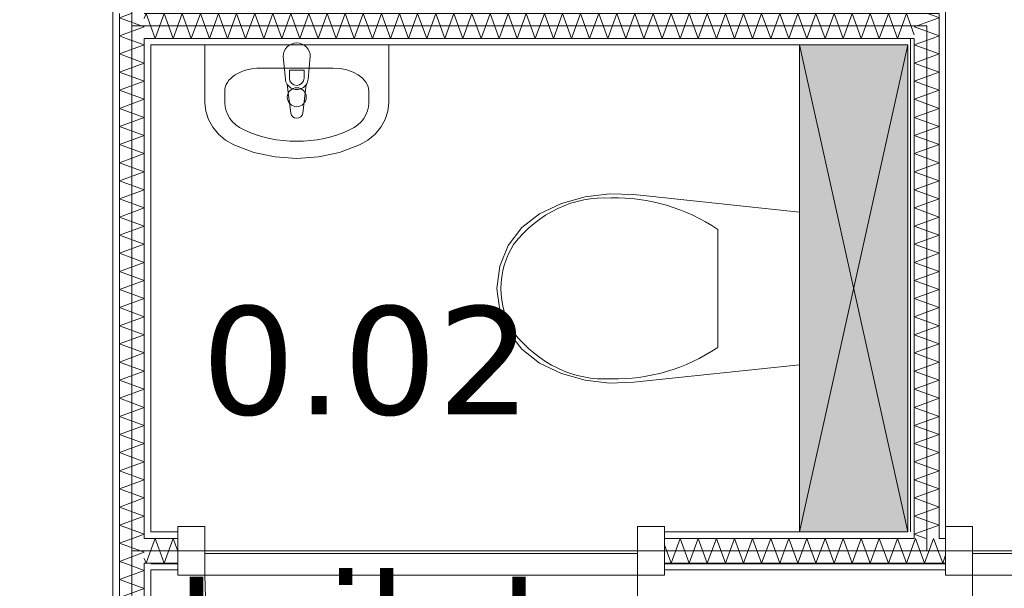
# Model space of a CAD drawing. Header units: millimetres. Extents: x -14925 to 266687, y -3550 to 35834.
# Tile 238 of 256: x 143326 to 145147, y 15655 to 16706. Entities that reach past the tile are written whole.
import ezdxf
from ezdxf.enums import TextEntityAlignment as Align

# ---------------------------------------------------------------- set-up
doc = ezdxf.new("R2010")
doc.units = ezdxf.units.MM
doc.header["$MEASUREMENT"] = 0
for name, color, linetype in [('New_22 C Binnenwanden', 7, 'Continuous'), ('New_22 C Binnenwanden Deuren', 7, 'Continuous'), ('New_22 C Binnenwanden Doorsnede-arcering', 7, 'Continuous'), ('New_22 C Binnenwanden Laagscheidingslijnen', 7, 'Continuous'), ('New_74 Sanitair', 7, 'Continuous'), ('New_74 Sanitair 2D arcering', 7, 'Continuous'), ('New_Z Gebruiksopp', 7, 'Continuous'), ('New_Z Gebruiksopp Zone omranding', 7, 'Continuous'), ('New_Z Gebruiksopp Zone tekst', 7, 'Continuous')]:
    doc.layers.add(name, color=color, linetype=linetype)
doc.styles.add('GENERATED_STYLE_1', font='verdana.ttf')
doc.styles.add('GENERATED_STYLE_2', font='verdana.ttf')
pattern_1 = [(180, (120873.91, 0), (0, 100), [])]
pattern_2 = [(90, (120873.91, 0), (-100, 0), [])]
pattern_3 = [(0, (120873.91, 0), (0, 100), [])]
pattern_4 = [(270, (120873.91, 0), (100, 0), [])]

# ---------------------------------------------------------------- blocks, each defined once
blk = doc.blocks.new('toilet_0.02_126_1', base_point=(143967.7, 16309))
at = {"layer": 'New_Z Gebruiksopp Zone tekst', "color": 2, "lineweight": 0}
for tag, style, p in [('DUMMY_941', 'GENERATED_STYLE_1', (143967.7, 16246.9)), ('DUMMY_942', 'GENERATED_STYLE_2', (143967.7, 15749.7))]:
    blk.add_attdef(tag, text='', height=200, dxfattribs=dict(at, style=style)).set_placement(p, align=Align.TOP_LEFT)
for tag, style, p in [('ROOM_NUMBER', 'GENERATED_STYLE_1', (143967.7, 16176.2)), ('ROOM_NAME', 'GENERATED_STYLE_2', (143967.7, 15683.8))]:
    blk.add_attdef(tag, text='', height=200, dxfattribs=dict(at, style=style)).set_placement(p, align=Align.TOP_CENTER)
blk = doc.blocks.new('Inbouwreservoir 26 KM[133]_1', base_point=(144968.9, 16659))
at = {"layer": 'New_74 Sanitair 2D arcering', "linetype": 'Continuous', "lineweight": 0, "true_color": 0xffffff}
blk.add_hatch(color=7, dxfattribs=at).paths.add_polyline_path([(144968.9, 16659), (144768.9, 16659), (144768.9, 15759), (144968.9, 15759)])
at = {"layer": 'New_74 Sanitair', "color": 7, "linetype": 'Continuous', "lineweight": 0}
for p, q in [((144968.9, 16659), (144768.9, 15759)), ((144768.9, 16659), (144968.9, 15759))]:
    blk.add_line(p, q, dxfattribs=at)
at = {"layer": 'New_74 Sanitair', "color": 7, "linetype": 'Continuous', "lineweight": 0, "flags": 128}
blk.add_lwpolyline([(144968.9, 16659), (144968.9, 15759), (144768.9, 15759), (144768.9, 16659)], close=True, dxfattribs=at)
blk = doc.blocks.new('Toilet 26[134]_1', base_point=(144768.9, 16209))
at = {"layer": 'New_74 Sanitair', "color": 7, "linetype": 'Continuous', "lineweight": 0}
for p, q in [((144617.5, 16317.9), (144617.5, 16209)), ((144617.5, 16209), (144617.5, 16100.1))]:
    blk.add_line(p, q, dxfattribs=at)
at = {"layer": 'New_74 Sanitair', "color": 7, "linetype": 'Continuous', "lineweight": 0, "flags": 128}
blk.add_lwpolyline([(144372.2, 16039.6), (144328.6, 16052), (144287.6, 16071), (144255, 16096.6), (144230.1, 16129.6), (144214.3, 16168), (144208.9, 16209), (144214.3, 16250), (144230.1, 16288.4), (144255, 16321.4), (144287.6, 16347), (144328.6, 16366), (144372.2, 16378.4), (144417.1, 16383.9), (144462.3, 16382.3), (144768.9, 16350), (144768.9, 16068), (144462.3, 16035.7), (144417.1, 16034.1)], close=True, dxfattribs=at)
at = {"layer": 'New_74 Sanitair', "color": 7, "linetype": 'Continuous', "lineweight": 0}
for centre, major_axis, start_param, end_param in [((144408.1, 16119.5), (0, 256.9), 6.227458, 7.128046), ((144429.5, 15950.9), (0, 425.3), 5.753783, 6.306803), ((144337.7, 16208.2), (0, 138.5), 0.938292, 1.564935), ((144337.7, 16209.8), (0, 138.5), 1.576657, 2.203301), ((144408.1, 16298.5), (0, 256.9), 2.296735, 3.197324), ((144429.5, 16467.1), (0, 425.3), 3.117977, 3.670997)]:
    blk.add_ellipse(centre, major_axis=major_axis, ratio=0.875546, start_param=start_param, end_param=end_param, dxfattribs=at)
blk = doc.blocks.new('Wasbak 26[135]_1', base_point=(143838.9, 16659))
at = {"layer": 'New_74 Sanitair', "color": 7, "linetype": 'Continuous', "lineweight": 0}
for p, q in [((143906.2, 16615.9), (143771.6, 16615.9)), ((143825.3, 16597.7), (143825.3, 16612.5)), ((143825.3, 16612.5), (143852.5, 16612.5)), ((143852.5, 16612.5), (143852.5, 16597.7)), ((143705.9, 16573.5), (143705.9, 16552.1)), ((143972, 16573.5), (143972, 16552.1))]:
    blk.add_line(p, q, dxfattribs=at)
at = {"layer": 'New_74 Sanitair', "color": 7, "linetype": 'Continuous', "lineweight": 0, "flags": 128}
blk.add_lwpolyline([(143813.9, 16637.5), (143817.9, 16595.5, 0.12102), (143821.2, 16586), (143827.8, 16533.1, 0.882566), (143850, 16533.1), (143856.6, 16586, 0.12102), (143859.9, 16595.5), (143863.9, 16637.5, 1)], format="xyb", close=True, dxfattribs=at)
blk.add_lwpolyline([(143668.9, 16659), (143668.9, 16552.1), (143670.5, 16536.4), (143675.4, 16521.1), (143683.4, 16506.9), (143694.1, 16494.1), (143707.4, 16483.1), (143722.6, 16474.4), (143759.6, 16460.4), (143798.7, 16451.9), (143838.9, 16449), (143879.1, 16451.9), (143918.2, 16460.4), (143955.2, 16474.4), (143970.5, 16483.1), (143983.7, 16494.1), (143994.5, 16506.9), (144002.4, 16521.1), (144007.3, 16536.4), (144008.9, 16552.1), (144008.9, 16659)], close=True, dxfattribs=at)
at = {"layer": 'New_74 Sanitair', "color": 7, "linetype": 'Continuous', "lineweight": 0}
blk.add_circle((143838.9, 16562.3), 17.5, dxfattribs=at)
for centre, radius, start, end in [((143838.9, 16597.7), 13.6, 180, 0), ((143838.9, 16597.4), 21.1, 212.771, 327.229)]:
    blk.add_arc(centre, radius, start, end, dxfattribs=at)
for centre, major_axis, ratio, start_param, end_param in [((143771.6, 16573.5), (65.8, 0), 0.645355, 1.570796, 3.141593), ((143906.2, 16573.5), (65.8, 0), 0.645355, 0, 1.570796), ((143771.6, 16552.1), (65.7, 0), 0.860963, 3.141593, 4.215414), ((143906.3, 16552.1), (65.7, 0), 0.860963, 5.209364, 6.283185), ((143838.9, 16659), (207, 0), 0.860963, 4.215414, 5.209364)]:
    blk.add_ellipse(centre, major_axis=major_axis, ratio=ratio, start_param=start_param, end_param=end_param, dxfattribs=at)
blk = doc.blocks.new('*X3046', base_point=(120873.9, 0))
at = {"layer": 'New_22 C Binnenwanden Doorsnede-arcering', "color": 7, "linetype": 'Continuous', "lineweight": 0}
for p in [(143568.9, 15725), (143556.9, 15710)]:
    blk.add_line(p, (143560.2, 15701), dxfattribs=at)
blk = doc.blocks.new('*X3047', base_point=(120873.9, 0))
at = {"layer": 'New_22 C Binnenwanden Doorsnede-arcering', "color": 7, "linetype": 'Continuous', "lineweight": 0}
for p in [(145026.9, 15719.2), (145038.9, 15715.8)]:
    blk.add_line(p, (145033.5, 15701), dxfattribs=at)
blk = doc.blocks.new('*X3049', base_point=(120873.9, 0))
at = {"layer": 'New_22 C Binnenwanden Doorsnede-arcering', "color": 7, "linetype": 'Continuous', "lineweight": 0}
for p, q in [((144983.3, 15747), (144980.9, 15740.4)), ((144983.3, 15747), (145000, 15701)), ((145016.8, 15747), (145000, 15701)), ((145016.8, 15747), (145026.9, 15719.2))]:
    blk.add_line(p, q, dxfattribs=at)
blk = doc.blocks.new('*X3050', base_point=(120873.9, 0))
at = {"layer": 'New_22 C Binnenwanden Doorsnede-arcering', "color": 7, "linetype": 'Continuous', "lineweight": 0}
for p, q in [((143576.9, 15747), (143568.9, 15725)), ((143576.9, 15747), (143593.7, 15701)), ((143610.4, 15747), (143593.7, 15701)), ((143610.4, 15747), (143618.9, 15723.6))]:
    blk.add_line(p, q, dxfattribs=at)
blk = doc.blocks.new('*X3051', base_point=(120873.9, 0))
at = {"layer": 'New_22 C Binnenwanden Doorsnede-arcering', "color": 7, "linetype": 'Continuous', "lineweight": 0}
for p, q in [((144518.9, 15734.9), (144531.2, 15701)), ((144548, 15747), (144531.2, 15701)), ((144548, 15747), (144564.7, 15701)), ((144581.5, 15747), (144564.7, 15701)), ((144581.5, 15747), (144598.2, 15701)), ((144615, 15747), (144598.2, 15701)), ((144615, 15747), (144631.7, 15701)), ((144648.4, 15747), (144631.7, 15701)), ((144648.4, 15747), (144665.2, 15701)), ((144681.9, 15747), (144665.2, 15701)), ((144681.9, 15747), (144698.7, 15701)), ((144715.4, 15747), (144698.7, 15701)), ((144715.4, 15747), (144732.2, 15701)), ((144748.9, 15747), (144732.2, 15701)), ((144748.9, 15747), (144765.6, 15701)), ((144782.4, 15747), (144765.6, 15701)), ((144782.4, 15747), (144799.1, 15701)), ((144815.9, 15747), (144799.1, 15701)), ((144815.9, 15747), (144832.6, 15701)), ((144849.4, 15747), (144832.6, 15701)), ((144849.4, 15747), (144866.1, 15701)), ((144882.8, 15747), (144866.1, 15701)), ((144882.8, 15747), (144899.6, 15701)), ((144916.3, 15747), (144899.6, 15701)), ((144916.3, 15747), (144933.1, 15701)), ((144949.8, 15747), (144933.1, 15701)), ((144949.8, 15747), (144966.6, 15701)), ((144980.9, 15740.4), (144966.6, 15701))]:
    blk.add_line(p, q, dxfattribs=at)
blk = doc.blocks.new('D1 bl 26[180]_1', base_point=(120873.9, 0))
at = {"layer": 'New_22 C Binnenwanden Deuren', "color": 7, "linetype": 'Continuous', "lineweight": 0}
for p, q in [((145088.9, 15769), (145038.9, 15769)), ((145038.9, 15769), (145038.9, 15679)), ((145038.9, 15759), (145038.9, 15747)), ((145088.9, 15679), (145088.9, 15769)), ((145938.9, 15769), (145888.9, 15769)), ((145888.9, 15769), (145888.9, 15679)), ((145938.9, 15679), (145938.9, 15769)), ((145938.9, 15759), (145938.9, 15747)), ((145038.9, 15747), (145038.9, 15701)), ((145938.9, 15747), (145938.9, 15701)), ((145088.9, 15679), (145088.9, 15719)), ((145088.9, 15719), (145888.9, 15719)), ((145888.9, 15719), (145888.9, 15679)), ((145038.9, 15701), (145038.9, 15689)), ((145938.9, 15701), (145938.9, 15689)), ((145038.9, 15679), (145088.9, 15679)), ((145088.9, 15679), (145088.9, 14879)), ((145888.9, 15679), (145088.9, 15679)), ((145888.9, 15679), (145938.9, 15679))]:
    blk.add_line(p, q, dxfattribs=at)
blk.add_arc((145088.9, 15679), 800, 270, 0, dxfattribs=at)
blk = doc.blocks.new('D1 bl 26[181]_1', base_point=(120873.9, 0))
at = {"layer": 'New_22 C Binnenwanden Deuren', "color": 7, "linetype": 'Continuous', "lineweight": 0}
for p, q in [((143618.9, 15769), (143668.9, 15769)), ((143618.9, 15679), (143618.9, 15769)), ((143618.9, 15759), (143618.9, 15747)), ((143668.9, 15769), (143668.9, 15679)), ((144468.9, 15679), (144468.9, 15769)), ((144468.9, 15769), (144518.9, 15769)), ((144518.9, 15769), (144518.9, 15679)), ((144518.9, 15759), (144518.9, 15747)), ((143618.9, 15747), (143618.9, 15701)), ((144518.9, 15747), (144518.9, 15701)), ((144468.9, 15719), (143668.9, 15719)), ((143668.9, 15719), (143668.9, 15679)), ((144468.9, 15679), (144468.9, 15719)), ((143618.9, 15701), (143618.9, 15689)), ((144518.9, 15701), (144518.9, 15689)), ((143668.9, 15679), (143618.9, 15679)), ((143668.9, 15679), (144468.9, 15679)), ((144468.9, 15679), (144468.9, 14879)), ((144518.9, 15679), (144468.9, 15679))]:
    blk.add_line(p, q, dxfattribs=at)
blk.add_arc((144468.9, 15679), 800, 180, 270, dxfattribs=at)
blk = doc.blocks.new('Wall_467_1', base_point=(148248.9, 15724))
at = {"layer": 'New_22 C Binnenwanden Doorsnede-arcering', "linetype": 'Continuous', "lineweight": 0, "true_color": 0x000000}
h = blk.add_hatch(dxfattribs=at)
h.set_pattern_fill('325_Houtachtig_plaatmate_E0', color=18, style=0, pattern_type=2)
h.set_pattern_definition(pattern_1)
h.paths.add_polyline_path([(143568.9, 15759), (143568.9, 15747), (143618.9, 15747), (143618.9, 15759)])
h = blk.add_hatch(dxfattribs=at)
h.set_pattern_fill('325_Houtachtig_plaatmate_E0', color=18, style=0, pattern_type=2)
h.set_pattern_definition(pattern_1)
h.paths.add_polyline_path([(144518.9, 15747), (144968.9, 15747), (144968.9, 15759), (144518.9, 15759)])
h = blk.add_hatch(dxfattribs=at)
h.set_pattern_fill('325_Houtachtig_plaatmate_E0', color=18, style=0, pattern_type=2)
h.set_pattern_definition(pattern_1)
h.paths.add_polyline_path([(144968.9, 15747), (144980.9, 15747), (144980.9, 15759), (144968.9, 15759)])
h = blk.add_hatch(dxfattribs=at)
h.set_pattern_fill('325_Houtachtig_plaatmate_E0', color=18, style=0, pattern_type=2)
h.set_pattern_definition(pattern_1)
h.paths.add_polyline_path([(145026.9, 15747), (145038.9, 15747), (145038.9, 15759), (145026.9, 15759)])
h = blk.add_hatch(dxfattribs=at)
h.set_pattern_fill('325_Houtachtig_plaatmate_E0', color=18, style=0, pattern_type=2)
h.set_pattern_definition(pattern_1)
h.paths.add_polyline_path([(143568.9, 15689), (143618.9, 15689), (143618.9, 15701), (143568.9, 15701)])
h = blk.add_hatch(dxfattribs=at)
h.set_pattern_fill('325_Houtachtig_plaatmate_E0', color=18, style=0, pattern_type=2)
h.set_pattern_definition(pattern_1)
h.paths.add_polyline_path([(145038.9, 15701), (144518.9, 15701), (144518.9, 15689), (145038.9, 15689)])
at = {"layer": 'New_22 C Binnenwanden', "color": 1, "linetype": 'Continuous', "lineweight": 0}
for p, q in [((143618.9, 15759), (143618.9, 15747)), ((144518.9, 15759), (144518.9, 15747)), ((145038.9, 15759), (145038.9, 15747)), ((143618.9, 15747), (143618.9, 15701)), ((144518.9, 15747), (144518.9, 15701)), ((145038.9, 15747), (145038.9, 15701)), ((143618.9, 15701), (143618.9, 15689)), ((144518.9, 15701), (144518.9, 15689)), ((145038.9, 15701), (145038.9, 15689))]:
    blk.add_line(p, q, dxfattribs=at)
at = {"layer": 'New_22 C Binnenwanden', "color": 1, "linetype": 'Continuous', "lineweight": 0, "flags": 128}
for points in [[(143618.9, 15759), (143568.9, 15759)], [(144968.9, 15759), (144518.9, 15759)], [(143568.9, 15689), (143618.9, 15689)], [(144518.9, 15689), (145038.9, 15689)]]:
    blk.add_lwpolyline(points, dxfattribs=at)
at = {"layer": 'New_22 C Binnenwanden Laagscheidingslijnen', "color": 1, "linetype": 'Continuous', "lineweight": 0}
for p, q in [((144980.9, 15759), (144980.9, 15747)), ((145026.9, 15747), (145026.9, 15759)), ((143568.9, 15747), (143556.9, 15747)), ((143618.9, 15747), (143568.9, 15747)), ((144980.9, 15747), (144518.9, 15747)), ((145038.9, 15747), (145026.9, 15747)), ((143556.9, 15701), (143568.9, 15701)), ((143618.9, 15701), (143568.9, 15701)), ((145038.9, 15701), (144518.9, 15701))]:
    blk.add_line(p, q, dxfattribs=at)
at = {"layer": 'New_22 C Binnenwanden', "color": 1, "lineweight": 0}
for name in ['*X3050', '*X3051', '*X3049', '*X3046', '*X3047']:
    blk.add_blockref(name, (120873.9, 0), dxfattribs=at)
at = {"layer": 'New_22 C Binnenwanden Deuren', "color": 7, "linetype": 'Continuous', "lineweight": 0}
for name in ['D1 bl 26[181]_1', 'D1 bl 26[180]_1']:
    blk.add_blockref(name, (120873.9, 0), dxfattribs=at)
blk = doc.blocks.new('*X3055', base_point=(120873.9, 0))
at = {"layer": 'New_22 C Binnenwanden Doorsnede-arcering', "color": 7, "linetype": 'Continuous', "lineweight": 0}
for p, q in [((145021.2, 16711.2), (145005.3, 16717)), ((145014.6, 16704.7), (144980.9, 16692.4)), ((144996.6, 16686.7), (144980.9, 16692.4))]:
    blk.add_line(p, q, dxfattribs=at)
blk = doc.blocks.new('*X3056', base_point=(120873.9, 0))
at = {"layer": 'New_22 C Binnenwanden Doorsnede-arcering', "color": 7, "linetype": 'Continuous', "lineweight": 0}
for p in [(144992.4, 15759), (145002.4, 15747)]:
    blk.add_line(p, (144980.9, 15754.8), dxfattribs=at)
blk = doc.blocks.new('*X3057', base_point=(120873.9, 0))
at = {"layer": 'New_22 C Binnenwanden Doorsnede-arcering', "color": 7, "linetype": 'Continuous', "lineweight": 0}
for p, q in [((145014.1, 16671), (144980.9, 16658.9)), ((145026.9, 16642.2), (144980.9, 16658.9)), ((145026.9, 16642.2), (144980.9, 16625.4)), ((145026.9, 16608.7), (144980.9, 16625.4)), ((145026.9, 16608.7), (144980.9, 16591.9)), ((145026.9, 16575.2), (144980.9, 16591.9)), ((145026.9, 16575.2), (144980.9, 16558.5)), ((145026.9, 16541.7), (144980.9, 16558.5)), ((145026.9, 16541.7), (144980.9, 16525)), ((145026.9, 16508.2), (144980.9, 16525)), ((145026.9, 16508.2), (144980.9, 16491.5)), ((145026.9, 16474.7), (144980.9, 16491.5)), ((145026.9, 16474.7), (144980.9, 16458)), ((145026.9, 16441.3), (144980.9, 16458)), ((145026.9, 16441.3), (144980.9, 16424.5)), ((145026.9, 16407.8), (144980.9, 16424.5)), ((145026.9, 16407.8), (144980.9, 16391)), ((145026.9, 16374.3), (144980.9, 16391)), ((145026.9, 16374.3), (144980.9, 16357.6)), ((145026.9, 16340.8), (144980.9, 16357.6)), ((145026.9, 16340.8), (144980.9, 16324.1)), ((145026.9, 16307.3), (144980.9, 16324.1)), ((145026.9, 16307.3), (144980.9, 16290.6)), ((145026.9, 16273.8), (144980.9, 16290.6)), ((145026.9, 16273.8), (144980.9, 16257.1)), ((145026.9, 16240.4), (144980.9, 16257.1)), ((145026.9, 16240.4), (144980.9, 16223.6)), ((145026.9, 16206.9), (144980.9, 16223.6)), ((145026.9, 16206.9), (144980.9, 16190.1)), ((145026.9, 16173.4), (144980.9, 16190.1)), ((145026.9, 16173.4), (144980.9, 16156.6)), ((145026.9, 16139.9), (144980.9, 16156.6)), ((145026.9, 16139.9), (144980.9, 16123.2)), ((145026.9, 16106.4), (144980.9, 16123.2)), ((145026.9, 16106.4), (144980.9, 16089.7)), ((145026.9, 16072.9), (144980.9, 16089.7)), ((145026.9, 16072.9), (144980.9, 16056.2)), ((145026.9, 16039.4), (144980.9, 16056.2)), ((145026.9, 16039.4), (144980.9, 16022.7)), ((145026.9, 16006), (144980.9, 16022.7)), ((145026.9, 16006), (144980.9, 15989.2)), ((145026.9, 15972.5), (144980.9, 15989.2)), ((145026.9, 15972.5), (144980.9, 15955.7)), ((145026.9, 15939), (144980.9, 15955.7)), ((145026.9, 15939), (144980.9, 15922.2)), ((145026.9, 15905.5), (144980.9, 15922.2)), ((145026.9, 15905.5), (144980.9, 15888.8)), ((145026.9, 15872), (144980.9, 15888.8)), ((145026.9, 15872), (144980.9, 15855.3)), ((145026.9, 15838.5), (144980.9, 15855.3)), ((145026.9, 15838.5), (144980.9, 15821.8)), ((145026.9, 15805), (144980.9, 15821.8)), ((145026.9, 15805), (144980.9, 15788.3)), ((145026.9, 15771.6), (144980.9, 15788.3)), ((145026.9, 15771.6), (144992.4, 15759))]:
    blk.add_line(p, q, dxfattribs=at)
blk = doc.blocks.new('*X3058', base_point=(120873.9, 0))
at = {"layer": 'New_22 C Binnenwanden Doorsnede-arcering', "color": 7, "linetype": 'Continuous', "lineweight": 0}
for p, q in [((145026.9, 16709.1), (145014.6, 16704.7)), ((145026.9, 16709.1), (145021.2, 16711.2)), ((145026.9, 16675.7), (144996.6, 16686.7)), ((145026.9, 16675.7), (145014.1, 16671))]:
    blk.add_line(p, q, dxfattribs=at)
blk = doc.blocks.new('Wall_468_1', base_point=(145003.9, 16694))
at = {"layer": 'New_22 C Binnenwanden Doorsnede-arcering', "linetype": 'Continuous', "lineweight": 0, "true_color": 0x000000}
h = blk.add_hatch(dxfattribs=at)
h.set_pattern_fill('325_Houtachtig_plaatmate_E0', color=18, style=0, pattern_type=2)
h.set_pattern_definition(pattern_2)
h.paths.add_polyline_path([(145026.9, 16729), (145026.9, 16717), (145038.9, 16729)])
h = blk.add_hatch(dxfattribs=at)
h.set_pattern_fill('325_Houtachtig_plaatmate_E0', color=18, style=0, pattern_type=2)
h.set_pattern_definition(pattern_2)
h.paths.add_polyline_path([(145026.9, 16717), (145038.9, 16717), (145038.9, 16729)])
h = blk.add_hatch(dxfattribs=at)
h.set_pattern_fill('325_Houtachtig_plaatmate_E0', color=18, style=0, pattern_type=2)
h.set_pattern_definition(pattern_2)
h.paths.add_polyline_path([(145026.9, 16717), (145026.9, 15759), (145038.9, 15759), (145038.9, 16717)])
h = blk.add_hatch(dxfattribs=at)
h.set_pattern_fill('325_Houtachtig_plaatmate_E0', color=18, style=0, pattern_type=2)
h.set_pattern_definition(pattern_2)
h.paths.add_polyline_path([(144968.9, 16671), (144968.9, 16659), (144980.9, 16671)])
h = blk.add_hatch(dxfattribs=at)
h.set_pattern_fill('325_Houtachtig_plaatmate_E0', color=18, style=0, pattern_type=2)
h.set_pattern_definition(pattern_2)
h.paths.add_polyline_path([(144968.9, 16659), (144980.9, 16659), (144980.9, 16671)])
h = blk.add_hatch(dxfattribs=at)
h.set_pattern_fill('325_Houtachtig_plaatmate_E0', color=18, style=0, pattern_type=2)
h.set_pattern_definition(pattern_2)
h.paths.add_polyline_path([(144968.9, 16659), (144968.9, 15759), (144980.9, 15759), (144980.9, 16659)])
at = {"layer": 'New_22 C Binnenwanden', "color": 1, "linetype": 'Continuous', "lineweight": 0, "flags": 128}
for points in [[(145038.9, 16729), (145026.9, 16729)], [(145038.9, 15759), (145038.9, 16729)], [(144968.9, 16659), (144968.9, 15759)]]:
    blk.add_lwpolyline(points, dxfattribs=at)
at = {"layer": 'New_22 C Binnenwanden Laagscheidingslijnen', "color": 1, "linetype": 'Continuous', "lineweight": 0}
for p, q in [((145026.9, 16717), (144980.9, 16717)), ((145026.9, 16671), (145026.9, 16717)), ((144980.9, 16671), (144968.9, 16671)), ((144980.9, 16659), (144980.9, 16671)), ((145026.9, 15759), (145026.9, 16671)), ((144980.9, 15759), (144980.9, 16659)), ((144980.9, 15759), (144980.9, 15747)), ((145026.9, 15747), (145026.9, 15759))]:
    blk.add_line(p, q, dxfattribs=at)
at = {"layer": 'New_22 C Binnenwanden', "color": 1, "lineweight": 0}
for name in ['*X3055', '*X3058', '*X3057', '*X3056']:
    blk.add_blockref(name, (120873.9, 0), dxfattribs=at)
blk = doc.blocks.new('*X3060', base_point=(120873.9, 0))
at = {"layer": 'New_22 C Binnenwanden Doorsnede-arcering', "color": 7, "linetype": 'Continuous', "lineweight": 0}
for p in [(143556.9, 16708), (143568.9, 16693)]:
    blk.add_line(p, (143560.2, 16717), dxfattribs=at)
blk = doc.blocks.new('*X3061', base_point=(120873.9, 0))
at = {"layer": 'New_22 C Binnenwanden Doorsnede-arcering', "color": 7, "linetype": 'Continuous', "lineweight": 0}
for p, q in [((143576.9, 16671), (143593.7, 16717)), ((143610.4, 16671), (143593.7, 16717)), ((143610.4, 16671), (143627.1, 16717)), ((143643.9, 16671), (143627.1, 16717)), ((143643.9, 16671), (143660.6, 16717)), ((143677.4, 16671), (143660.6, 16717)), ((143677.4, 16671), (143694.1, 16717)), ((143710.9, 16671), (143694.1, 16717)), ((143710.9, 16671), (143727.6, 16717)), ((143744.3, 16671), (143727.6, 16717)), ((143744.3, 16671), (143761.1, 16717)), ((143777.8, 16671), (143761.1, 16717)), ((143777.8, 16671), (143794.6, 16717)), ((143811.3, 16671), (143794.6, 16717)), ((143811.3, 16671), (143828.1, 16717)), ((143844.8, 16671), (143828.1, 16717)), ((143844.8, 16671), (143861.5, 16717)), ((143878.3, 16671), (143861.5, 16717)), ((143878.3, 16671), (143895, 16717)), ((143911.8, 16671), (143895, 16717)), ((143911.8, 16671), (143928.5, 16717)), ((143945.3, 16671), (143928.5, 16717)), ((143945.3, 16671), (143962, 16717)), ((143978.7, 16671), (143962, 16717)), ((143978.7, 16671), (143995.5, 16717)), ((144012.2, 16671), (143995.5, 16717)), ((144012.2, 16671), (144029, 16717)), ((144045.7, 16671), (144029, 16717)), ((144045.7, 16671), (144062.5, 16717)), ((144079.2, 16671), (144062.5, 16717)), ((144079.2, 16671), (144095.9, 16717)), ((144112.7, 16671), (144095.9, 16717)), ((144112.7, 16671), (144129.4, 16717)), ((144146.2, 16671), (144129.4, 16717)), ((144146.2, 16671), (144162.9, 16717)), ((144179.7, 16671), (144162.9, 16717)), ((144179.7, 16671), (144196.4, 16717)), ((144213.1, 16671), (144196.4, 16717)), ((144213.1, 16671), (144229.9, 16717)), ((144246.6, 16671), (144229.9, 16717)), ((144246.6, 16671), (144263.4, 16717)), ((144280.1, 16671), (144263.4, 16717)), ((144280.1, 16671), (144296.8, 16717)), ((144313.6, 16671), (144296.8, 16717)), ((144313.6, 16671), (144330.3, 16717)), ((144347.1, 16671), (144330.3, 16717)), ((144347.1, 16671), (144363.8, 16717)), ((144380.6, 16671), (144363.8, 16717)), ((144380.6, 16671), (144397.3, 16717)), ((144414, 16671), (144397.3, 16717)), ((144414, 16671), (144430.8, 16717)), ((144447.5, 16671), (144430.8, 16717)), ((144447.5, 16671), (144464.3, 16717)), ((144481, 16671), (144464.3, 16717)), ((144481, 16671), (144497.8, 16717)), ((144514.5, 16671), (144497.8, 16717)), ((144514.5, 16671), (144531.2, 16717)), ((144548, 16671), (144531.2, 16717)), ((144548, 16671), (144564.7, 16717)), ((144581.5, 16671), (144564.7, 16717)), ((144581.5, 16671), (144598.2, 16717)), ((144615, 16671), (144598.2, 16717)), ((144615, 16671), (144631.7, 16717)), ((144648.4, 16671), (144631.7, 16717)), ((144648.4, 16671), (144665.2, 16717)), ((144681.9, 16671), (144665.2, 16717)), ((144681.9, 16671), (144698.7, 16717)), ((144715.4, 16671), (144698.7, 16717)), ((144715.4, 16671), (144732.2, 16717)), ((144748.9, 16671), (144732.2, 16717)), ((144748.9, 16671), (144765.6, 16717)), ((144782.4, 16671), (144765.6, 16717)), ((144782.4, 16671), (144799.1, 16717)), ((144815.9, 16671), (144799.1, 16717)), ((144815.9, 16671), (144832.6, 16717)), ((144849.4, 16671), (144832.6, 16717)), ((144849.4, 16671), (144866.1, 16717)), ((144882.8, 16671), (144866.1, 16717)), ((144882.8, 16671), (144899.6, 16717)), ((144916.3, 16671), (144899.6, 16717)), ((144916.3, 16671), (144933.1, 16717)), ((144949.8, 16671), (144933.1, 16717)), ((144949.8, 16671), (144966.6, 16717)), ((144980.9, 16677.6), (144966.6, 16717)), ((143576.9, 16671), (143568.9, 16693))]:
    blk.add_line(p, q, dxfattribs=at)
blk = doc.blocks.new('Wall_469_1', base_point=(145003.9, 16694))
at = {"layer": 'New_22 C Binnenwanden Doorsnede-arcering', "linetype": 'Continuous', "lineweight": 0, "true_color": 0x000000}
h = blk.add_hatch(dxfattribs=at)
h.set_pattern_fill('325_Houtachtig_plaatmate_E0', color=18, style=0, pattern_type=2)
h.set_pattern_definition(pattern_3)
h.paths.add_polyline_path([(145026.9, 16729), (143568.9, 16729), (143568.9, 16717), (145026.9, 16717)])
h = blk.add_hatch(dxfattribs=at)
h.set_pattern_fill('325_Houtachtig_plaatmate_E0', color=18, style=0, pattern_type=2)
h.set_pattern_definition(pattern_3)
h.paths.add_polyline_path([(144968.9, 16671), (143568.9, 16671), (143568.9, 16659), (144968.9, 16659)])
at = {"layer": 'New_22 C Binnenwanden', "color": 1, "linetype": 'Continuous', "lineweight": 0, "flags": 128}
for points in [[(145026.9, 16729), (143568.9, 16729)], [(143568.9, 16659), (144968.9, 16659)]]:
    blk.add_lwpolyline(points, dxfattribs=at)
at = {"layer": 'New_22 C Binnenwanden Laagscheidingslijnen', "color": 1, "linetype": 'Continuous', "lineweight": 0}
for p, q in [((143568.9, 16717), (143556.9, 16717)), ((143568.9, 16717), (144980.9, 16717)), ((145026.9, 16717), (144980.9, 16717)), ((143556.9, 16671), (143568.9, 16671)), ((143568.9, 16671), (144968.9, 16671)), ((144980.9, 16671), (144968.9, 16671))]:
    blk.add_line(p, q, dxfattribs=at)
at = {"layer": 'New_22 C Binnenwanden', "color": 1, "lineweight": 0}
for name in ['*X3060', '*X3061']:
    blk.add_blockref(name, (120873.9, 0), dxfattribs=at)
blk = doc.blocks.new('*X3223', base_point=(120873.9, 0))
at = {"layer": 'New_22 C Binnenwanden Doorsnede-arcering', "color": 7, "linetype": 'Continuous', "lineweight": 0}
for p, q in [((143510.9, 16709.1), (143532.5, 16717)), ((143510.9, 16709.1), (143556.9, 16692.4)), ((143510.9, 16675.7), (143556.9, 16692.4)), ((143510.9, 16675.7), (143523.7, 16671))]:
    blk.add_line(p, q, dxfattribs=at)
blk = doc.blocks.new('*X3224', base_point=(120873.9, 0))
at = {"layer": 'New_22 C Binnenwanden Doorsnede-arcering', "color": 7, "linetype": 'Continuous', "lineweight": 0}
for p, q in [((143523.7, 16671), (143556.9, 16658.9)), ((143510.9, 16642.2), (143556.9, 16658.9)), ((143510.9, 16642.2), (143556.9, 16625.4)), ((143510.9, 16608.7), (143556.9, 16625.4)), ((143510.9, 16608.7), (143556.9, 16591.9)), ((143510.9, 16575.2), (143556.9, 16591.9)), ((143510.9, 16575.2), (143556.9, 16558.5)), ((143510.9, 16541.7), (143556.9, 16558.5)), ((143510.9, 16541.7), (143556.9, 16525)), ((143510.9, 16508.2), (143556.9, 16525)), ((143510.9, 16508.2), (143556.9, 16491.5)), ((143510.9, 16474.7), (143556.9, 16491.5)), ((143510.9, 16474.7), (143556.9, 16458)), ((143510.9, 16441.3), (143556.9, 16458)), ((143510.9, 16441.3), (143556.9, 16424.5)), ((143510.9, 16407.8), (143556.9, 16424.5)), ((143510.9, 16407.8), (143556.9, 16391)), ((143510.9, 16374.3), (143556.9, 16391)), ((143510.9, 16374.3), (143556.9, 16357.6)), ((143510.9, 16340.8), (143556.9, 16357.6)), ((143510.9, 16340.8), (143556.9, 16324.1)), ((143510.9, 16307.3), (143556.9, 16324.1)), ((143510.9, 16307.3), (143556.9, 16290.6)), ((143510.9, 16273.8), (143556.9, 16290.6)), ((143510.9, 16273.8), (143556.9, 16257.1)), ((143510.9, 16240.4), (143556.9, 16257.1)), ((143510.9, 16240.4), (143556.9, 16223.6)), ((143510.9, 16206.9), (143556.9, 16223.6)), ((143510.9, 16206.9), (143556.9, 16190.1)), ((143510.9, 16173.4), (143556.9, 16190.1)), ((143510.9, 16173.4), (143556.9, 16156.6)), ((143510.9, 16139.9), (143556.9, 16156.6)), ((143510.9, 16139.9), (143556.9, 16123.2)), ((143510.9, 16106.4), (143556.9, 16123.2)), ((143510.9, 16106.4), (143556.9, 16089.7)), ((143510.9, 16072.9), (143556.9, 16089.7)), ((143510.9, 16072.9), (143556.9, 16056.2)), ((143510.9, 16039.4), (143556.9, 16056.2)), ((143510.9, 16039.4), (143556.9, 16022.7)), ((143510.9, 16006), (143556.9, 16022.7)), ((143510.9, 16006), (143556.9, 15989.2)), ((143510.9, 15972.5), (143556.9, 15989.2)), ((143510.9, 15972.5), (143556.9, 15955.7)), ((143510.9, 15939), (143556.9, 15955.7)), ((143510.9, 15939), (143556.9, 15922.2)), ((143510.9, 15905.5), (143556.9, 15922.2)), ((143510.9, 15905.5), (143556.9, 15888.8)), ((143510.9, 15872), (143556.9, 15888.8)), ((143510.9, 15872), (143556.9, 15855.3)), ((143510.9, 15838.5), (143556.9, 15855.3)), ((143510.9, 15838.5), (143556.9, 15821.8)), ((143510.9, 15805), (143556.9, 15821.8)), ((143510.9, 15805), (143556.9, 15788.3)), ((143510.9, 15771.6), (143556.9, 15788.3)), ((143510.9, 15771.6), (143556.9, 15754.8)), ((143535.4, 15747), (143556.9, 15754.8))]:
    blk.add_line(p, q, dxfattribs=at)
blk = doc.blocks.new('*X3225', base_point=(120873.9, 0))
at = {"layer": 'New_22 C Binnenwanden Doorsnede-arcering', "color": 7, "linetype": 'Continuous', "lineweight": 0}
for p, q in [((143510.9, 15738.1), (143535.4, 15747)), ((143510.9, 15738.1), (143556.9, 15721.3)), ((143510.9, 15704.6), (143556.9, 15721.3)), ((143510.9, 15704.6), (143520.8, 15701))]:
    blk.add_line(p, q, dxfattribs=at)
blk = doc.blocks.new('*X3227', base_point=(120873.9, 0))
at = {"layer": 'New_22 C Binnenwanden Doorsnede-arcering', "color": 7, "linetype": 'Continuous', "lineweight": 0}
for p, q in [((143520.8, 15701), (143556.9, 15687.8)), ((143510.9, 15671.1), (143556.9, 15687.8)), ((143510.9, 15671.1), (143556.9, 15654.4)), ((143514.7, 15639), (143556.9, 15654.4))]:
    blk.add_line(p, q, dxfattribs=at)
blk = doc.blocks.new('Wall_499_1', base_point=(143533.9, 17825))
at = {"layer": 'New_22 C Binnenwanden Doorsnede-arcering', "linetype": 'Continuous', "lineweight": 0, "true_color": 0x000000}
h = blk.add_hatch(dxfattribs=at)
h.set_pattern_fill('325_Houtachtig_plaatmate_E0', color=18, style=0, pattern_type=2)
h.set_pattern_definition(pattern_4)
h.paths.add_polyline_path([(143498.9, 17825), (143498.9, 15639), (143510.9, 15639), (143510.9, 17825)])
h = blk.add_hatch(dxfattribs=at)
h.set_pattern_fill('325_Houtachtig_plaatmate_E0', color=18, style=0, pattern_type=2)
h.set_pattern_definition(pattern_4)
h.paths.add_polyline_path([(143568.9, 16659), (143568.9, 16671), (143556.9, 16671), (143556.9, 16659)])
h = blk.add_hatch(dxfattribs=at)
h.set_pattern_fill('325_Houtachtig_plaatmate_E0', color=18, style=0, pattern_type=2)
h.set_pattern_definition(pattern_4)
h.paths.add_polyline_path([(143568.9, 15759), (143568.9, 16659), (143556.9, 16659), (143556.9, 15759)])
h = blk.add_hatch(dxfattribs=at)
h.set_pattern_fill('325_Houtachtig_plaatmate_E0', color=18, style=0, pattern_type=2)
h.set_pattern_definition(pattern_4)
h.paths.add_polyline_path([(143568.9, 15747), (143568.9, 15759), (143556.9, 15759), (143556.9, 15747)])
h = blk.add_hatch(dxfattribs=at)
h.set_pattern_fill('325_Houtachtig_plaatmate_E0', color=18, style=0, pattern_type=2)
h.set_pattern_definition(pattern_4)
h.paths.add_polyline_path([(143568.9, 15689), (143568.9, 15701), (143556.9, 15701), (143556.9, 15689)])
h = blk.add_hatch(dxfattribs=at)
h.set_pattern_fill('325_Houtachtig_plaatmate_E0', color=18, style=0, pattern_type=2)
h.set_pattern_definition(pattern_4)
h.paths.add_polyline_path([(143556.9, 15689), (143556.9, 15639), (143568.9, 15639), (143568.9, 15689)])
at = {"layer": 'New_22 C Binnenwanden', "color": 1, "linetype": 'Continuous', "lineweight": 0, "flags": 128}
for points in [[(143498.9, 17825), (143498.9, 15639)], [(143568.9, 15759), (143568.9, 16659)], [(143568.9, 15639), (143568.9, 15689)]]:
    blk.add_lwpolyline(points, dxfattribs=at)
at = {"layer": 'New_22 C Binnenwanden Laagscheidingslijnen', "color": 1, "linetype": 'Continuous', "lineweight": 0}
for p, q in [((143510.9, 16717), (143510.9, 16671)), ((143510.9, 16671), (143510.9, 15747)), ((143556.9, 16671), (143568.9, 16671)), ((143556.9, 16671), (143556.9, 16659)), ((143556.9, 16659), (143556.9, 15759)), ((143556.9, 15759), (143556.9, 15747)), ((143510.9, 15747), (143510.9, 15701)), ((143568.9, 15747), (143556.9, 15747)), ((143510.9, 15701), (143510.9, 15639)), ((143556.9, 15701), (143568.9, 15701)), ((143556.9, 15701), (143556.9, 15689)), ((143556.9, 15689), (143556.9, 15639))]:
    blk.add_line(p, q, dxfattribs=at)
at = {"layer": 'New_22 C Binnenwanden', "color": 1, "lineweight": 0}
for name in ['*X3223', '*X3224', '*X3225', '*X3227']:
    blk.add_blockref(name, (120873.9, 0), dxfattribs=at)

msp = doc.modelspace()

# ---------------------------------------------------------------- linework, layer by layer
at = {"layer": 'New_Z Gebruiksopp Zone omranding', "color": 151, "linetype": 'Continuous', "lineweight": 0, "true_color": 0x94b5eb, "flags": 128}
msp.add_lwpolyline([(141698.9, 13675), (143533.9, 13675), (143533.9, 17825), (141698.9, 17825)], close=True, dxfattribs=at)
at = {"layer": 'New_Z Gebruiksopp Zone omranding', "color": 254, "linetype": 'Continuous', "lineweight": 0, "true_color": 0xe4e3c5, "flags": 128}
msp.add_lwpolyline([(148248.9, 15724), (148248.9, 17825), (143533.9, 17825), (143533.9, 16694), (145003.9, 16694), (145003.9, 15724)], close=True, dxfattribs=at)
at = {"layer": 'New_Z Gebruiksopp Zone omranding', "color": 254, "linetype": 'Continuous', "lineweight": 0, "true_color": 0xd2e9ff, "flags": 128}
msp.add_lwpolyline([(145003.9, 16694), (143533.9, 16694), (143533.9, 15724), (145003.9, 15724)], close=True, dxfattribs=at)
at = {"layer": 'New_Z Gebruiksopp Zone omranding', "color": 254, "linetype": 'Continuous', "lineweight": 0, "true_color": 0xd1c2fc, "flags": 128}
msp.add_lwpolyline([(146979.9, 14060), (148248.9, 14060), (148248.9, 15724), (143533.9, 15724), (143533.9, 14654), (146979.9, 14654)], close=True, dxfattribs=at)

# ---------------------------------------------------------------- block references
at = {"layer": 'New_22 C Binnenwanden', "color": 1, "lineweight": 0}
for name, p in [('Wall_499_1', (143533.9, 17825)), ('Wall_469_1', (145003.9, 16694)), ('Wall_468_1', (145003.9, 16694)), ('Wall_467_1', (148248.9, 15724))]:
    msp.add_blockref(name, p, dxfattribs=at)
at = {"layer": 'New_74 Sanitair', "color": 7, "linetype": 'Continuous', "lineweight": 0}
for name, p in [('Wasbak 26[135]_1', (143838.9, 16659)), ('Inbouwreservoir 26 KM[133]_1', (144968.9, 16659)), ('Toilet 26[134]_1', (144768.9, 16209))]:
    msp.add_blockref(name, p, dxfattribs=at)
at = {"layer": 'New_Z Gebruiksopp', "color": 2, "linetype": 'Continuous', "lineweight": 0}
msp.add_blockref('toilet_0.02_126_1', (143967.7, 16309), dxfattribs=at).add_auto_attribs({'ROOM_NAME': 'toilet', 'ROOM_NUMBER': '0.02'})

doc.saveas('drawing.dxf')
